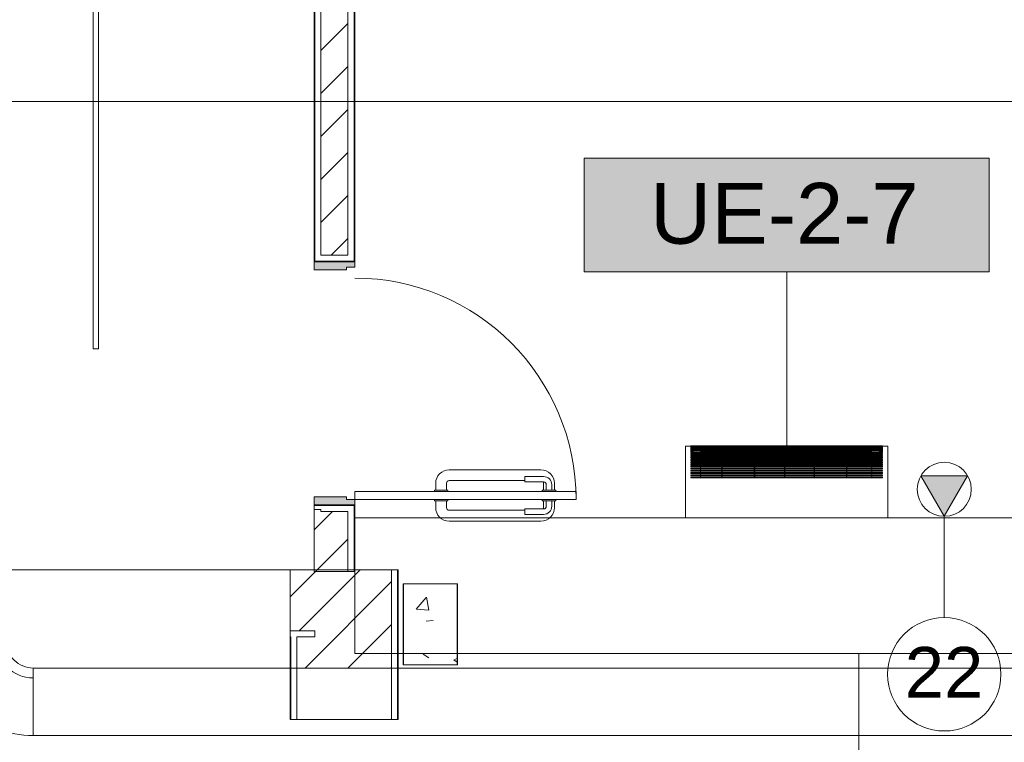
# Model space of a CAD drawing. Header units: metres. Extents: x 2.9 to 42.3, y -72.9 to -49.3.
# Tile 111 of 256: x 10.3 to 14, y -68.8 to -66.1. Entities that reach past the tile are written whole.
import ezdxf

# ---------------------------------------------------------------- set-up
doc = ezdxf.new("R2010")
doc.units = ezdxf.units.M
doc.linetypes.add('Oculto 1_5', pattern=[0.0022, 0.0015, -0.0007])
for name, color, linetype, lineweight in [('A-COLS', 7, 'Continuous', 18), ('A-DOOR', 7, 'Continuous', 18), ('A-FLOR', 7, 'Continuous', 18), ('A-GENM', 7, 'Continuous', 18), ('A-WALL', 7, 'Continuous', 18), ('A-WALL-PATT', 7, 'Continuous', 18), ('DUTOS', 7, 'Continuous', 18), ('G-ANNO-SYMB', 7, 'Continuous', 9), ('M-EQPM', 7, 'Continuous', 18), ('M-HVAC-DUCT', 7, 'Continuous', 18), ('M-MNTG', 7, 'Continuous', 18), ('S-COLS', 7, 'Continuous', 18)]:
    doc.layers.add(name, color=color, linetype=linetype, lineweight=lineweight)
doc.layers.add('M-EQPM-IDEN', color=1, linetype='Continuous', lineweight=9, true_color=0xff0000)
doc.layers.add('M-MNTG-IDEN', color=1, linetype='Continuous', lineweight=9, true_color=0xff0000)
doc.styles.add('Arial_1', font='arial.ttf', dxfattribs={"height": 0.1875})
doc.styles.add('Arial_2', font='arial.ttf', dxfattribs={"height": 0.225})
pattern_1 = [(50, (21.555, -62.929), (0.546555, -0.047815), [0.05715, -0.62865]), (355, (21.555, -62.929), (-0.105728, 0.573166), [0.04572, -0.50292]), (100.451, (21.601, -62.933), (0.440828, 0.52535), [0.04857, -0.53427]), (46.184, (21.555, -62.776), (0.813237, -0.12613), [0.08573, -0.94298]), (96.636, (21.623, -62.787), (0.71221, 0.742287), [0.07286, -0.80141]), (351.184, (21.555, -62.776), (0.712217, 0.742274), [0.06858, -0.75438]), (21, (21.631, -62.814), (0.454846, -0.306795), [0.05715, -0.62865]), (326, (21.631, -62.814), (0.185405, 0.55256), [0.04572, -0.50292]), (71.451, (21.669, -62.84), (0.64025, 0.245763), [0.04857, -0.53427]), (37.5, (21.555, -62.929), (0.009261, 0.2536672), [0.02515, -0.47168, 0.02515, -0.48539, -0.50482]), (37.5, (21.555, -62.929), (0.009261, 0.2536672), [-1.007, 0.02515, -0.47968]), (7.5, (21.555, -62.929), (0.200456, 0.300546), [0.02515, -0.26594, 0.02515, -0.46025, -0.1924]), (7.5, (21.555, -62.929), (0.200456, 0.300546), [-0.77648, 0.02515, -0.16726]), (327.5, (21.385, -62.929), (0.4067682, -0.0171882), [0.02515, -0.16535, 0.02515, -0.56921, -0.78867]), (327.5, (21.385, -62.929), (0.4067682, -0.0171882), [-0.78486, 0.02515, -0.76352]), (317.5, (21.309, -62.929), (0.444383, 0.076279), [0.02515, -0.2225, 0.02515, -0.36957, -0.56007]), (317.5, (21.309, -62.929), (0.444383, 0.076279), [-0.64237, 0.02515, -0.53492])]
pattern_2 = [(45, (21.555, -62.929), (-0.0795495, 0.0795495), [])]

# ---------------------------------------------------------------- blocks, each defined once
blk = doc.blocks.new('Paredes 15 - Paredes 6-6874455-2PAV')
at = {"layer": 'A-WALL', "color": 253, "true_color": 0xaaaaaa}
for p, q in [((14.599, -67.9396), (11.559, -67.9396)), ((11.559, -67.9396), (11.559, -68.442)), ((11.559, -68.442), (12.8908, -68.442)), ((12.8908, -68.442), (31.9487, -68.442))]:
    blk.add_line(p, q, dxfattribs=at)
blk = doc.blocks.new('Led_Stripe_11805 - Led_Stripe_11805-7511531-2PAV')
at = {"layer": 'A-GENM', "color": 253, "true_color": 0xaaaaaa}
for p, q in [((-1.5, 0.01), (1.5, 0.01)), ((1.5, 0.01), (1.5, -0.01)), ((1.5, -0.01), (-1.5, -0.01))]:
    blk.add_line(p, q, dxfattribs=at)
blk = doc.blocks.new('Porta sala de aula e laboratorio - P1 PORTA ESTUDIO-8853582-2PAV')
at = {"layer": 'A-DOOR', "true_color": 0xcac0b7}
h = blk.add_hatch(color=9, dxfattribs=at)
h.paths.add_polyline_path([(-0.45, 0.075), (-0.45, -0.075), (-0.43, -0.075), (-0.43, -0.045), (-0.42, -0.045), (-0.42, 0.075), (-0.43, 0.075)])
h.paths.add_polyline_path([(0.42, -0.0187), (0.42, -0.045), (0.43, -0.045), (0.43, -0.075), (0.45, -0.075), (0.45, 0.075), (0.42, 0.075)])
at = {"layer": 'A-DOOR', "color": 253, "true_color": 0xaaaaaa}
for p, q in [((-0.42, 0.075), (-0.45, 0.075)), ((-0.45, 0.075), (-0.45, -0.075)), ((-0.42, -0.045), (-0.42, 0.075)), ((0.45, 0.075), (0.42, 0.075)), ((0.42, 0.075), (0.42, -0.045)), ((0.45, -0.075), (0.45, 0.075)), ((-0.43, -0.075), (-0.43, -0.045)), ((-0.43, -0.045), (-0.42, -0.045)), ((0.42, -0.045), (0.43, -0.045)), ((0.43, -0.045), (0.43, -0.075)), ((-0.45, -0.075), (-0.43, -0.075)), ((-0.43, -0.895), (-0.43, -0.075)), ((-0.43, -0.075), (-0.4, -0.075)), ((-0.4, -0.075), (-0.4, -0.895)), ((0.43, -0.075), (0.45, -0.075)), ((-0.46, -0.375), (-0.435, -0.375)), ((-0.435, -0.42), (-0.435, -0.37)), ((-0.435, -0.37), (-0.43, -0.37)), ((-0.395, -0.37), (-0.4, -0.37)), ((-0.395, -0.42), (-0.395, -0.37)), ((-0.37, -0.375), (-0.395, -0.375)), ((-0.51, -0.765), (-0.51, -0.425)), ((-0.47, -0.425), (-0.47, -0.705)), ((-0.435, -0.415), (-0.46, -0.415)), ((-0.43, -0.42), (-0.435, -0.42)), ((-0.4, -0.42), (-0.395, -0.42)), ((-0.395, -0.415), (-0.37, -0.415)), ((-0.36, -0.425), (-0.36, -0.705)), ((-0.32, -0.765), (-0.32, -0.425)), ((-0.465, -0.705), (-0.485, -0.705)), ((-0.485, -0.705), (-0.485, -0.775)), ((-0.465, -0.775), (-0.465, -0.705)), ((-0.365, -0.705), (-0.345, -0.705)), ((-0.365, -0.775), (-0.365, -0.705)), ((-0.345, -0.705), (-0.345, -0.775)), ((-0.46, -0.775), (-0.435, -0.775)), ((-0.435, -0.785), (-0.455, -0.785)), ((-0.435, -0.82), (-0.435, -0.77)), ((-0.435, -0.77), (-0.43, -0.77)), ((-0.395, -0.77), (-0.4, -0.77)), ((-0.395, -0.82), (-0.395, -0.77)), ((-0.37, -0.775), (-0.395, -0.775)), ((-0.395, -0.785), (-0.375, -0.785)), ((-0.435, -0.815), (-0.46, -0.815)), ((-0.455, -0.805), (-0.435, -0.805)), ((-0.43, -0.82), (-0.435, -0.82)), ((-0.4, -0.82), (-0.395, -0.82)), ((-0.375, -0.805), (-0.395, -0.805)), ((-0.395, -0.815), (-0.37, -0.815)), ((-0.4, -0.895), (-0.43, -0.895))]:
    blk.add_line(p, q, dxfattribs=at)
for centre, radius, start, end in [((-0.43, -0.075), 0.82, 270, 0), ((-0.46, -0.425), 0.05, 90, 180), ((-0.37, -0.425), 0.05, 0, 90), ((-0.46, -0.425), 0.01, 90, 180), ((-0.37, -0.425), 0.01, 0, 90), ((-0.46, -0.765), 0.05, 180, 270), ((-0.37, -0.765), 0.05, 270, 0), ((-0.455, -0.775), 0.03, 180, 270), ((-0.46, -0.765), 0.01, 240, 270), ((-0.455, -0.775), 0.01, 180, 270), ((-0.375, -0.775), 0.03, 270, 360), ((-0.375, -0.775), 0.01, 270, 0), ((-0.37, -0.765), 0.01, 270, 300)]:
    blk.add_arc(centre, radius, start, end, dxfattribs=at)
blk = doc.blocks.new('4 GRE - ESCOLA DE CINEMA E AUDIOVISUAL CINE REX R07_rvt-1-2PAV')
at = {"layer": 'A-WALL-PATT', "true_color": 0xd4d4d4}
h = blk.add_hatch(dxfattribs=at)
h.set_pattern_fill('FP_2', color=254, style=0, pattern_type=2)
h.set_pattern_definition(pattern_2)
h.paths.add_polyline_path([(11.434, -68.1376), (11.534, -68.1376), (11.534, -67.9161), (11.434, -67.9161), (11.434, -68.1319)])
h.paths.add_polyline_path([(11.484, -66.9661), (11.534, -66.9661), (11.534, -56.1865), (11.434, -56.1865), (11.434, -66.9661)])
h.paths.add_polyline_path([(11.434, -55.2365), (11.534, -55.2365), (11.534, -54.5715), (11.434, -54.5715), (11.434, -55.0106)])
h = blk.add_hatch(dxfattribs=at)
h.set_pattern_fill('FP_1', color=254, style=0, pattern_type=2)
h.set_pattern_definition(pattern_1)
h.paths.add_polyline_path([(11.484, -66.9911), (11.484, -66.9886), (11.4115, -66.9886), (11.4115, -56.164), (11.484, -56.164), (11.484, -56.1615), (11.409, -56.1615), (11.409, -66.9911)])
h.paths.add_polyline_path([(11.409, -55.2615), (11.484, -55.2615), (11.484, -55.259), (11.4115, -55.259), (11.4115, -54.839), (11.409, -54.839), (11.409, -55.0106)])
h = blk.add_hatch(dxfattribs=at)
h.set_pattern_fill('FP_1', color=254, style=0, pattern_type=2)
h.set_pattern_definition(pattern_1)
h.paths.add_polyline_path([(11.5565, -68.1376), (11.559, -68.1376), (11.559, -67.8911), (11.484, -67.8911), (11.484, -67.8936), (11.5565, -67.8936)])
h.paths.add_polyline_path([(11.484, -66.9911), (11.559, -66.9911), (11.559, -65.3561), (11.5565, -65.3561), (11.5565, -66.9886), (11.484, -66.9886)])
h.paths.add_polyline_path([(11.559, -65.2861), (11.559, -56.1615), (11.484, -56.1615), (11.484, -56.164), (11.5565, -56.164), (11.5565, -65.2861)])
h.paths.add_polyline_path([(11.484, -55.2615), (11.559, -55.2615), (11.559, -55.1765), (11.5565, -55.1765), (11.5565, -55.259), (11.484, -55.259)])
h.paths.add_polyline_path([(11.559, -55.1065), (11.559, -54.839), (11.5565, -54.839), (11.5565, -55.1065)])
h = blk.add_hatch(dxfattribs=at)
h.set_pattern_fill('FP_2', color=254, style=0, pattern_type=2)
h.set_pattern_definition(pattern_2)
h.paths.add_polyline_path([(9.9198, -68.3576), (9.9198, -67.9076), (9.7657, -67.9076), (9.7657, -68.3576), (9.7907, -68.3576)])
h.paths.add_polyline_path([(6.5744, -68.3576), (9.0922, -68.3576), (9.0922, -68.3305), (9.1922, -68.3305), (9.1922, -68.3576), (9.6657, -68.3576), (9.6657, -67.9076), (5.5187, -67.9076), (5.5187, -68.3576)])
h.paths.add_polyline_path([(11.4115, -68.3576), (11.434, -68.3576), (11.434, -67.9076), (11.409, -67.9076), (11.409, -68.1319), (11.3198, -68.1319), (11.3198, -68.3576)])
h = blk.add_hatch(dxfattribs=at)
h.set_pattern_fill('FP_2', color=254, style=0, pattern_type=2)
h.set_pattern_definition(pattern_2)
h.paths.add_polyline_path([(11.3448, -71.7293), (11.6948, -71.7293), (11.6948, -70.3919), (11.3448, -70.3919), (11.3448, -71.4349)])
h.paths.add_polyline_path([(11.3863, -68.4952), (11.6948, -68.4952), (11.6948, -68.1319), (11.434, -68.1319), (11.434, -68.3576), (11.4115, -68.3576), (11.4115, -68.3801), (11.3448, -68.3801), (11.3448, -68.4952)])
h = blk.add_hatch(dxfattribs=at)
h.set_pattern_fill('FP_1', color=254, style=0, pattern_type=2)
h.set_pattern_definition(pattern_1)
h.paths.add_polyline_path([(11.7198, -71.7293), (11.7198, -70.3919), (11.7173, -70.3919), (11.7173, -71.7293)])
h.paths.add_polyline_path([(11.7189, -68.4952), (11.7198, -68.4952), (11.7198, -68.1319), (11.7173, -68.1319), (11.7173, -68.4952)])
h = blk.add_hatch(dxfattribs=at)
h.set_pattern_fill('FP_1', color=254, style=0, pattern_type=2)
h.set_pattern_definition(pattern_1)
h.paths.add_polyline_path([(11.3223, -71.7293), (11.3223, -70.3919), (11.3198, -70.3919), (11.3198, -71.7293)])
h.paths.add_polyline_path([(11.3198, -68.4952), (11.3223, -68.4952), (11.3223, -68.3801), (11.3198, -68.3801)])
at = {"layer": 'S-COLS', "true_color": 0xaaaaaa}
h = blk.add_hatch(dxfattribs=at)
h.set_pattern_fill('FP_1', color=253, style=0, pattern_type=2)
h.set_pattern_definition(pattern_1)
h.paths.add_polyline_path([(11.939, -68.4835), (11.939, -68.1835), (11.739, -68.1835), (11.739, -68.4835)])
at = {"layer": 'A-FLOR', "color": 253, "true_color": 0xaaaaaa}
for p, q in [((11.3198, -68.1319), (9.9198, -68.1319)), ((9.9198, -68.1319), (11.3198, -68.1319)), ((13.4273, -68.4419), (13.4273, -70.0214)), ((13.4273, -70.0214), (13.4273, -68.4419))]:
    blk.add_line(p, q, dxfattribs=at)
at = {"layer": 'A-WALL', "color": 253, "true_color": 0xaaaaaa}
for p, q in [((11.409, -56.1615), (11.409, -66.9911)), ((11.4115, -56.164), (11.4115, -66.9886)), ((11.434, -56.1865), (11.434, -66.9661)), ((11.534, -66.9661), (11.534, -65.3561)), ((11.5565, -66.9886), (11.5565, -65.3561)), ((11.559, -66.9911), (11.559, -65.3561)), ((11.434, -66.9661), (11.484, -66.9661)), ((11.484, -66.9661), (11.534, -66.9661)), ((11.4115, -66.9886), (11.484, -66.9886)), ((11.484, -66.9886), (11.5565, -66.9886)), ((11.409, -67.8911), (11.409, -68.1376)), ((11.4115, -67.8936), (11.4115, -67.8911)), ((11.484, -67.8936), (11.4115, -67.8936)), ((11.5565, -67.8936), (11.484, -67.8936)), ((11.5565, -68.1376), (11.5565, -67.8936)), ((11.559, -68.1376), (11.559, -67.8911)), ((11.409, -67.9076), (11.409, -68.1319)), ((11.409, -67.9076), (11.4115, -67.9076)), ((11.434, -67.9076), (11.4115, -67.9076)), ((11.434, -67.9161), (11.434, -67.9076)), ((11.484, -67.9161), (11.434, -67.9161)), ((11.534, -67.9161), (11.484, -67.9161)), ((11.534, -68.1376), (11.534, -67.9161)), ((11.3198, -68.1319), (11.3198, -68.6855)), ((11.7198, -68.1319), (11.3198, -68.1319)), ((11.409, -68.1376), (11.559, -68.1376)), ((11.6948, -68.6855), (11.6948, -68.1319)), ((11.7173, -68.6855), (11.7173, -68.1319)), ((11.7198, -68.6855), (11.7198, -68.1319)), ((11.3198, -68.3576), (11.4115, -68.3576)), ((11.4115, -68.3801), (11.4115, -68.3576)), ((11.3198, -68.3801), (11.3223, -68.3801)), ((11.3223, -68.6855), (11.3223, -68.3801)), ((11.3448, -68.6855), (11.3448, -68.3801)), ((11.3448, -68.3801), (11.4115, -68.3801)), ((11.3198, -68.6855), (11.7198, -68.6855))]:
    blk.add_line(p, q, dxfattribs=at)
at = {"layer": 'S-COLS', "color": 253, "true_color": 0xaaaaaa}
for p, q in [((11.739, -68.1835), (11.739, -68.4835)), ((11.939, -68.1835), (11.739, -68.1835)), ((11.939, -68.4835), (11.939, -68.1835)), ((11.739, -68.4835), (11.939, -68.4835))]:
    blk.add_line(p, q, dxfattribs=at)
at = {"layer": 'A-DOOR', "color": 253, "lineweight": 18, "true_color": 0xaaaaaa, "rotation": 89.99999999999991}
blk.add_blockref('Porta sala de aula e laboratorio - P1 PORTA ESTUDIO-8853582-2PAV', (11.484, -67.4411), dxfattribs=at)
at = {"layer": 'A-GENM', "color": 253, "lineweight": 18, "true_color": 0xaaaaaa, "extrusion": (0, 0, -1), "rotation": 269.9999999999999}
blk.add_blockref('Led_Stripe_11805 - Led_Stripe_11805-7511531-2PAV', (-10.5998, -65.8126), dxfattribs=at)
at = {"layer": 'A-WALL', "color": 253, "lineweight": 18, "true_color": 0xaaaaaa}
blk.add_blockref('Paredes 15 - Paredes 6-6874455-2PAV', (0, 0), dxfattribs=at)
blk = doc.blocks.new('Family - P41-300322-2PAV')
at = {"layer": 'S-COLS', "color": 253, "true_color": 0xaaaaaa}
for p, q in [((-0.1, 0.15), (-0.1, -0.15)), ((0.1, 0.15), (-0.1, 0.15)), ((0.1, -0.15), (0.1, 0.15)), ((-0.1, -0.15), (0.1, -0.15))]:
    blk.add_line(p, q, dxfattribs=at)
blk = doc.blocks.new('Family - P41-301623-2PAV')
at = {"layer": 'S-COLS', "color": 253, "true_color": 0xaaaaaa}
for p, q in [((-0.1, 0.15), (-0.1, -0.15)), ((0.1, 0.15), (-0.1, 0.15)), ((0.1, -0.15), (0.1, 0.15)), ((-0.1, -0.15), (0.1, -0.15))]:
    blk.add_line(p, q, dxfattribs=at)
blk = doc.blocks.new('ESTRUTURAL CINE REX _011_IFC-1-2PAV')
at = {"layer": 'A-COLS', "color": 253, "lineweight": 18, "true_color": 0xaaaaaa}
blk.add_blockref('Family - P41-301623-2PAV', (11.8403, -68.3335), dxfattribs=at)
at = {"layer": 'S-COLS', "color": 253, "lineweight": 18, "true_color": 0xaaaaaa}
blk.add_blockref('Family - P41-300322-2PAV', (11.8403, -68.3335), dxfattribs=at)
blk = doc.blocks.new('V8 Hi Wall 1_5-3_6kW Revit - 2_8kW-770499-2PAV')
at = {"layer": 'M-EQPM', "color": 1, "true_color": 0xff0000}
for p, q in [((0.4175, 0.265), (-0.3325, 0.265)), ((-0.3325, 0.265), (-0.3325, 0.1501)), ((-0.3325, 0.265), (-0.3131, 0.265)), ((-0.3325, 0.265), (-0.3131, 0.265)), ((-0.3325, 0.2566), (-0.3325, 0.2594)), ((0.3982, 0.2664), (-0.3131, 0.2664)), ((-0.3131, 0.2664), (-0.3131, 0.266)), ((0.3982, 0.2659), (-0.3131, 0.2659)), ((-0.3131, 0.2659), (-0.3131, 0.2648)), ((0.3982, 0.2648), (-0.3131, 0.2648)), ((-0.3131, 0.2648), (-0.3131, 0.2633)), ((0.3982, 0.2631), (-0.3131, 0.2631)), ((-0.3131, 0.2631), (-0.3131, 0.2612)), ((0.3982, 0.2609), (-0.3131, 0.2609)), ((-0.3131, 0.2609), (-0.3131, 0.2586)), ((0.3982, 0.2581), (-0.3131, 0.2581)), ((-0.3131, 0.2581), (-0.3131, 0.2556)), ((-0.196, 0.266), (-0.198, 0.266)), ((-0.198, 0.2621), (-0.198, 0.2611)), ((-0.198, 0.2598), (-0.198, 0.2588)), ((-0.198, 0.257), (-0.198, 0.2555)), ((-0.196, 0.2611), (-0.196, 0.2621)), ((-0.196, 0.2588), (-0.196, 0.2598)), ((-0.196, 0.2555), (-0.196, 0.257)), ((-0.076, 0.266), (-0.078, 0.266)), ((-0.078, 0.2621), (-0.078, 0.2609)), ((-0.078, 0.2598), (-0.078, 0.2586)), ((-0.078, 0.257), (-0.078, 0.2553)), ((-0.076, 0.2609), (-0.076, 0.2621)), ((-0.076, 0.2586), (-0.076, 0.2598)), ((-0.076, 0.2553), (-0.076, 0.257)), ((0.036, 0.266), (0.034, 0.266)), ((0.034, 0.2621), (0.034, 0.2606)), ((0.034, 0.2598), (0.034, 0.2583)), ((0.034, 0.257), (0.034, 0.2549)), ((0.036, 0.2606), (0.036, 0.2621)), ((0.036, 0.2583), (0.036, 0.2598)), ((0.036, 0.2549), (0.036, 0.257)), ((0.146, 0.266), (0.144, 0.266)), ((0.144, 0.2621), (0.144, 0.2608)), ((0.144, 0.2598), (0.144, 0.2585)), ((0.144, 0.257), (0.144, 0.2551)), ((0.146, 0.2608), (0.146, 0.2621)), ((0.146, 0.2585), (0.146, 0.2598)), ((0.146, 0.2551), (0.146, 0.257)), ((0.266, 0.266), (0.264, 0.266)), ((0.264, 0.2621), (0.264, 0.261)), ((0.264, 0.2598), (0.264, 0.2587)), ((0.264, 0.257), (0.264, 0.2555)), ((0.266, 0.261), (0.266, 0.2621)), ((0.266, 0.2587), (0.266, 0.2598)), ((0.266, 0.2555), (0.266, 0.257)), ((0.3982, 0.266), (0.3982, 0.2664)), ((0.3982, 0.2648), (0.3982, 0.2659)), ((0.3982, 0.265), (0.4175, 0.265)), ((0.3982, 0.265), (0.4175, 0.265)), ((0.3982, 0.2633), (0.3982, 0.2648)), ((0.3982, 0.2612), (0.3982, 0.2631)), ((0.3982, 0.2586), (0.3982, 0.2609)), ((0.3982, 0.2556), (0.3982, 0.2581)), ((0.4175, 0.1501), (0.4175, 0.265)), ((0.4175, 0.2566), (0.4175, 0.2594)), ((-0.3325, 0.2384), (-0.3325, 0.2468)), ((-0.3325, 0.2134), (-0.3325, 0.2234)), ((0.3982, 0.2549), (-0.3131, 0.2549)), ((-0.3131, 0.2549), (-0.3131, 0.2523)), ((0.3982, 0.2511), (-0.3131, 0.2511)), ((-0.3131, 0.2511), (-0.3131, 0.2485)), ((0.3982, 0.2469), (-0.3131, 0.2469)), ((-0.3131, 0.2469), (-0.3131, 0.2441)), ((-0.3131, 0.2439), (-0.3028, 0.2439)), ((0.3982, 0.2421), (-0.3131, 0.2421)), ((-0.3131, 0.2421), (-0.3131, 0.2392)), ((-0.3131, 0.2391), (-0.198, 0.2391)), ((0.3982, 0.237), (-0.3131, 0.237)), ((-0.3131, 0.237), (-0.3131, 0.2342)), ((-0.3131, 0.234), (-0.198, 0.234)), ((0.3982, 0.2314), (-0.3131, 0.2314)), ((-0.3131, 0.2314), (-0.3131, 0.2286)), ((-0.3131, 0.2284), (-0.198, 0.2284)), ((0.3982, 0.2255), (-0.3131, 0.2255)), ((-0.3131, 0.2255), (-0.3131, 0.2225)), ((-0.3131, 0.2225), (0.3982, 0.2225)), ((0.3982, 0.2191), (-0.3131, 0.2191)), ((-0.3131, 0.2191), (-0.3131, 0.2161)), ((-0.2774, 0.2513), (-0.2774, 0.2525)), ((-0.2774, 0.2519), (-0.198, 0.2519)), ((-0.2774, 0.247), (-0.2774, 0.2484)), ((-0.2774, 0.2481), (-0.198, 0.2481)), ((-0.2774, 0.2439), (-0.198, 0.2439)), ((-0.2774, 0.2421), (-0.2774, 0.2437)), ((-0.2774, 0.2372), (-0.2774, 0.2394)), ((-0.2774, 0.2314), (-0.2774, 0.2348)), ((-0.2774, 0.2255), (-0.2774, 0.2283)), ((-0.2774, 0.2192), (-0.2774, 0.223)), ((-0.198, 0.2536), (-0.198, 0.251)), ((-0.198, 0.2504), (-0.198, 0.2472)), ((-0.198, 0.2451), (-0.198, 0.2427)), ((-0.198, 0.2404), (-0.198, 0.2374)), ((-0.198, 0.2351), (-0.198, 0.2321)), ((-0.198, 0.2296), (-0.198, 0.2258)), ((-0.198, 0.2231), (-0.198, 0.2195)), ((-0.196, 0.251), (-0.196, 0.2536)), ((-0.196, 0.2519), (-0.078, 0.2519)), ((-0.196, 0.2472), (-0.196, 0.2504)), ((-0.196, 0.2481), (-0.078, 0.2481)), ((-0.196, 0.2427), (-0.196, 0.2451)), ((-0.196, 0.2439), (-0.078, 0.2439)), ((-0.196, 0.2374), (-0.196, 0.2404)), ((-0.196, 0.2391), (-0.078, 0.2391)), ((-0.196, 0.2321), (-0.196, 0.2351)), ((-0.196, 0.234), (-0.078, 0.234)), ((-0.196, 0.2258), (-0.196, 0.2296)), ((-0.196, 0.2284), (-0.078, 0.2284)), ((-0.196, 0.2195), (-0.196, 0.2231)), ((-0.078, 0.2536), (-0.078, 0.2507)), ((-0.078, 0.2505), (-0.078, 0.247)), ((-0.078, 0.2451), (-0.078, 0.2425)), ((-0.078, 0.2404), (-0.078, 0.2371)), ((-0.078, 0.2351), (-0.078, 0.2311)), ((-0.078, 0.2296), (-0.078, 0.2255)), ((-0.078, 0.2231), (-0.078, 0.2193)), ((-0.076, 0.2507), (-0.076, 0.2536)), ((-0.076, 0.2519), (0.034, 0.2519)), ((-0.076, 0.247), (-0.076, 0.2505)), ((-0.076, 0.2481), (0.034, 0.2481)), ((-0.076, 0.2425), (-0.076, 0.2451)), ((-0.076, 0.2439), (0.034, 0.2439)), ((-0.076, 0.2371), (-0.076, 0.2404)), ((-0.076, 0.2391), (0.034, 0.2391)), ((-0.076, 0.2311), (-0.076, 0.2351)), ((-0.076, 0.234), (0.034, 0.234)), ((-0.076, 0.2255), (-0.076, 0.2296)), ((-0.076, 0.2284), (0.034, 0.2284)), ((-0.076, 0.2193), (-0.076, 0.2231)), ((0.034, 0.2536), (0.034, 0.2467)), ((0.034, 0.2451), (0.034, 0.2422)), ((0.034, 0.2404), (0.034, 0.2368)), ((0.034, 0.2351), (0.034, 0.2308)), ((0.034, 0.2296), (0.034, 0.2252)), ((0.034, 0.2231), (0.034, 0.219)), ((0.036, 0.2467), (0.036, 0.2536)), ((0.036, 0.2519), (0.144, 0.2519)), ((0.036, 0.2481), (0.144, 0.2481)), ((0.036, 0.2422), (0.036, 0.2451)), ((0.036, 0.2439), (0.144, 0.2439)), ((0.036, 0.2368), (0.036, 0.2404)), ((0.036, 0.2391), (0.144, 0.2391)), ((0.036, 0.2308), (0.036, 0.2351)), ((0.036, 0.234), (0.144, 0.234)), ((0.036, 0.2252), (0.036, 0.2296)), ((0.036, 0.2284), (0.144, 0.2284)), ((0.036, 0.219), (0.036, 0.2231)), ((0.144, 0.2536), (0.144, 0.2506)), ((0.144, 0.2504), (0.144, 0.2469)), ((0.144, 0.2451), (0.144, 0.2424)), ((0.144, 0.2404), (0.144, 0.237)), ((0.144, 0.2351), (0.144, 0.231)), ((0.144, 0.2296), (0.144, 0.2254)), ((0.144, 0.2231), (0.144, 0.2192)), ((0.146, 0.2506), (0.146, 0.2536)), ((0.146, 0.2519), (0.264, 0.2519)), ((0.146, 0.2469), (0.146, 0.2504)), ((0.146, 0.2481), (0.264, 0.2481)), ((0.146, 0.2424), (0.146, 0.2451)), ((0.146, 0.2439), (0.264, 0.2439)), ((0.146, 0.237), (0.146, 0.2404)), ((0.146, 0.2391), (0.264, 0.2391)), ((0.146, 0.231), (0.146, 0.2351)), ((0.146, 0.234), (0.264, 0.234)), ((0.146, 0.2254), (0.146, 0.2296)), ((0.146, 0.2284), (0.264, 0.2284)), ((0.146, 0.2192), (0.146, 0.2231)), ((0.264, 0.2536), (0.264, 0.251)), ((0.264, 0.2504), (0.264, 0.2471)), ((0.264, 0.2451), (0.264, 0.2427)), ((0.264, 0.2404), (0.264, 0.2373)), ((0.264, 0.2351), (0.264, 0.2313)), ((0.264, 0.2296), (0.264, 0.2257)), ((0.264, 0.2241), (0.264, 0.2195)), ((0.266, 0.251), (0.266, 0.2536)), ((0.266, 0.2519), (0.3575, 0.2519)), ((0.266, 0.2471), (0.266, 0.2504)), ((0.266, 0.2481), (0.3575, 0.2481)), ((0.266, 0.2427), (0.266, 0.2451)), ((0.266, 0.2439), (0.3575, 0.2439)), ((0.266, 0.2373), (0.266, 0.2404)), ((0.266, 0.2391), (0.3982, 0.2391)), ((0.266, 0.2313), (0.266, 0.2351)), ((0.266, 0.234), (0.3982, 0.234)), ((0.266, 0.2257), (0.266, 0.2296)), ((0.266, 0.2284), (0.3982, 0.2284)), ((0.266, 0.2195), (0.266, 0.2241)), ((0.3575, 0.2525), (0.3575, 0.2513)), ((0.3575, 0.2484), (0.3575, 0.247)), ((0.3575, 0.2437), (0.3575, 0.2421)), ((0.3575, 0.2394), (0.3575, 0.2372)), ((0.3575, 0.2348), (0.3575, 0.2314)), ((0.3575, 0.2283), (0.3575, 0.2255)), ((0.3575, 0.223), (0.3575, 0.2192)), ((0.3852, 0.2439), (0.3982, 0.2439)), ((0.3982, 0.2523), (0.3982, 0.2549)), ((0.3982, 0.2485), (0.3982, 0.2511)), ((0.3982, 0.2441), (0.3982, 0.2469)), ((0.3982, 0.2392), (0.3982, 0.2421)), ((0.3982, 0.2342), (0.3982, 0.237)), ((0.3982, 0.2286), (0.3982, 0.2314)), ((0.3982, 0.2225), (0.3982, 0.2255)), ((0.3982, 0.2161), (0.3982, 0.2191)), ((0.4175, 0.2386), (0.4175, 0.2468)), ((0.4175, 0.2134), (0.4175, 0.2234)), ((-0.3325, 0.1827), (-0.3325, 0.1932)), ((-0.3131, 0.2161), (0.3982, 0.2161)), ((0.3982, 0.2125), (-0.3131, 0.2125)), ((-0.3131, 0.2125), (-0.3131, 0.2096)), ((-0.3131, 0.2095), (-0.198, 0.2095)), ((0.3982, 0.2056), (-0.3131, 0.2056)), ((-0.3131, 0.2056), (-0.3131, 0.2026)), ((-0.3131, 0.2026), (0.3982, 0.2026)), ((0.3982, 0.1984), (-0.3131, 0.1984)), ((-0.3131, 0.1984), (-0.3131, 0.1954)), ((-0.3131, 0.1954), (0.3982, 0.1954)), ((0.3982, 0.1909), (-0.3131, 0.1909)), ((-0.3131, 0.1909), (-0.3131, 0.1879)), ((-0.3131, 0.1879), (0.3982, 0.1879)), ((0.3982, 0.1833), (-0.3131, 0.1833)), ((-0.3131, 0.1833), (-0.3131, 0.1803)), ((-0.2774, 0.2123), (-0.2774, 0.2166)), ((-0.2774, 0.2056), (-0.2774, 0.2103)), ((-0.2774, 0.1988), (-0.2774, 0.2024)), ((-0.2774, 0.1908), (-0.2774, 0.1952)), ((-0.2774, 0.1832), (-0.2774, 0.1877)), ((-0.198, 0.2166), (-0.198, 0.2126)), ((-0.198, 0.2103), (-0.198, 0.2055)), ((-0.198, 0.2026), (-0.198, 0.1985)), ((-0.198, 0.1965), (-0.198, 0.1911)), ((-0.198, 0.189), (-0.198, 0.1832)), ((-0.1961, 0.2095), (-0.078, 0.2095)), ((-0.196, 0.2126), (-0.196, 0.2166)), ((-0.196, 0.2055), (-0.196, 0.2103)), ((-0.196, 0.1985), (-0.196, 0.2026)), ((-0.196, 0.1911), (-0.196, 0.1965)), ((-0.196, 0.1832), (-0.196, 0.189)), ((-0.078, 0.2166), (-0.078, 0.2124)), ((-0.078, 0.2103), (-0.078, 0.2053)), ((-0.078, 0.2026), (-0.078, 0.1983)), ((-0.078, 0.1957), (-0.078, 0.1908)), ((-0.078, 0.1891), (-0.078, 0.183)), ((-0.0761, 0.2095), (0.034, 0.2095)), ((-0.076, 0.2124), (-0.076, 0.2166)), ((-0.076, 0.2053), (-0.076, 0.2103)), ((-0.076, 0.1983), (-0.076, 0.2026)), ((-0.076, 0.1908), (-0.076, 0.1957)), ((-0.076, 0.183), (-0.076, 0.1891)), ((0.034, 0.2166), (0.034, 0.2121)), ((0.034, 0.2103), (0.034, 0.205)), ((0.034, 0.2035), (0.034, 0.198)), ((0.034, 0.1965), (0.034, 0.1905)), ((0.034, 0.189), (0.034, 0.1827)), ((0.0359, 0.2095), (0.144, 0.2095)), ((0.036, 0.2121), (0.036, 0.2166)), ((0.036, 0.205), (0.036, 0.2103)), ((0.036, 0.198), (0.036, 0.2035)), ((0.036, 0.1905), (0.036, 0.1965)), ((0.036, 0.1827), (0.036, 0.189)), ((0.144, 0.2166), (0.144, 0.2123)), ((0.144, 0.2103), (0.144, 0.2052)), ((0.144, 0.2026), (0.144, 0.1982)), ((0.144, 0.1965), (0.144, 0.1907)), ((0.144, 0.189), (0.144, 0.1829)), ((0.1459, 0.2095), (0.264, 0.2095)), ((0.146, 0.2123), (0.146, 0.2166)), ((0.146, 0.2052), (0.146, 0.2103)), ((0.146, 0.1982), (0.146, 0.2026)), ((0.146, 0.1907), (0.146, 0.1965)), ((0.146, 0.1829), (0.146, 0.189)), ((0.264, 0.2166), (0.264, 0.2126)), ((0.264, 0.2103), (0.264, 0.2055)), ((0.264, 0.2026), (0.264, 0.1985)), ((0.264, 0.1965), (0.264, 0.191)), ((0.264, 0.189), (0.264, 0.1832)), ((0.2659, 0.2095), (0.3982, 0.2095)), ((0.266, 0.2126), (0.266, 0.2166)), ((0.266, 0.2055), (0.266, 0.2103)), ((0.266, 0.1985), (0.266, 0.2026)), ((0.266, 0.191), (0.266, 0.1965)), ((0.266, 0.1832), (0.266, 0.189)), ((0.3575, 0.2166), (0.3575, 0.2123)), ((0.3575, 0.2103), (0.3575, 0.2055)), ((0.3575, 0.2024), (0.3575, 0.1983)), ((0.3575, 0.1952), (0.3575, 0.1907)), ((0.3575, 0.1877), (0.3575, 0.1832)), ((0.3982, 0.2096), (0.3982, 0.2125)), ((0.3982, 0.2026), (0.3982, 0.2056)), ((0.3982, 0.1954), (0.3982, 0.1984)), ((0.3982, 0.1879), (0.3982, 0.1909)), ((0.3982, 0.1803), (0.3982, 0.1833)), ((0.4175, 0.1827), (0.4175, 0.1932)), ((-0.3325, 0), (-0.3325, 0.1501)), ((-0.3325, 0.1501), (-0.3325, 0)), ((-0.3131, 0.1803), (0.3982, 0.1803)), ((0.3982, 0.1755), (-0.3131, 0.1755)), ((-0.3131, 0.1755), (-0.3131, 0.1725)), ((-0.3131, 0.1725), (0.3982, 0.1725)), ((0.3982, 0.1676), (-0.3131, 0.1676)), ((-0.3131, 0.1676), (-0.3131, 0.1646)), ((-0.3131, 0.1646), (0.3982, 0.1646)), ((0.3982, 0.1596), (-0.3131, 0.1596)), ((-0.3131, 0.1596), (-0.3131, 0.1566)), ((-0.3131, 0.1566), (0.3982, 0.1566)), ((0.3982, 0.1516), (-0.3131, 0.1516)), ((-0.3131, 0.1516), (-0.3131, 0.1486)), ((-0.3131, 0.1486), (0.3982, 0.1486)), ((-0.2774, 0.1754), (-0.2774, 0.1806)), ((-0.2774, 0.1674), (-0.2774, 0.1719)), ((-0.2774, 0.1595), (-0.2774, 0.1649)), ((-0.2774, 0.1514), (-0.2774, 0.1569)), ((-0.198, 0.1805), (-0.198, 0.1754)), ((-0.198, 0.1729), (-0.198, 0.1676)), ((-0.198, 0.1652), (-0.198, 0.1595)), ((-0.198, 0.1564), (-0.198, 0.1512)), ((-0.196, 0.1754), (-0.196, 0.1805)), ((-0.196, 0.1676), (-0.196, 0.1729)), ((-0.196, 0.1595), (-0.196, 0.1652)), ((-0.196, 0.1512), (-0.196, 0.1564)), ((-0.078, 0.1805), (-0.078, 0.1752)), ((-0.078, 0.1732), (-0.078, 0.1673)), ((-0.078, 0.1653), (-0.078, 0.1593)), ((-0.078, 0.1573), (-0.078, 0.1512)), ((-0.076, 0.1752), (-0.076, 0.1805)), ((-0.076, 0.1673), (-0.076, 0.1732)), ((-0.076, 0.1593), (-0.076, 0.1653)), ((-0.076, 0.1512), (-0.076, 0.1573)), ((0.034, 0.1805), (0.034, 0.1749)), ((0.034, 0.1734), (0.034, 0.167)), ((0.034, 0.1655), (0.034, 0.159)), ((0.034, 0.1575), (0.034, 0.1509)), ((0.036, 0.1749), (0.036, 0.1805)), ((0.036, 0.167), (0.036, 0.1734)), ((0.036, 0.159), (0.036, 0.1655)), ((0.036, 0.1509), (0.036, 0.1575)), ((0.144, 0.1805), (0.144, 0.1751)), ((0.144, 0.1731), (0.144, 0.1672)), ((0.144, 0.1652), (0.144, 0.1592)), ((0.144, 0.1564), (0.144, 0.1511)), ((0.146, 0.1751), (0.146, 0.1805)), ((0.146, 0.1672), (0.146, 0.1731)), ((0.146, 0.1592), (0.146, 0.1652)), ((0.146, 0.1511), (0.146, 0.1564)), ((0.264, 0.1805), (0.264, 0.1754)), ((0.264, 0.1728), (0.264, 0.1675)), ((0.264, 0.1652), (0.264, 0.1595)), ((0.264, 0.1564), (0.264, 0.1511)), ((0.266, 0.1754), (0.266, 0.1805)), ((0.266, 0.1675), (0.266, 0.1728)), ((0.266, 0.1595), (0.266, 0.1652)), ((0.266, 0.1511), (0.266, 0.1564)), ((0.3575, 0.1806), (0.3575, 0.1754)), ((0.3575, 0.1719), (0.3575, 0.1674)), ((0.3575, 0.1649), (0.3575, 0.1595)), ((0.3575, 0.1569), (0.3575, 0.1514)), ((0.3982, 0.1725), (0.3982, 0.1755)), ((0.3982, 0.1646), (0.3982, 0.1676)), ((0.3982, 0.1566), (0.3982, 0.1596)), ((0.3982, 0.1486), (0.3982, 0.1516)), ((0.4175, 0.1501), (0.4175, 0)), ((0.4175, 0.1501), (0.4175, 0)), ((0.4175, 0), (-0.3325, 0)), ((0.4175, 0), (-0.3325, 0))]:
    blk.add_line(p, q, dxfattribs=at)
blk = doc.blocks.new('Ponto de força - PONTO DE FORÇA - EQUIPAMENTO-V59-2PAV')
at = {"layer": 'M-MNTG', "linetype": 'Oculto 1_5', "true_color": 0xff0000}
blk.add_hatch(color=1, dxfattribs=at).paths.add_polyline_path([(0, -0.1), (0.0866, 0.05), (-0.0866, 0.05), (-0.0585, 0.0013)])
at = {"layer": 'M-MNTG'}
for p, q in [((0.0866, 0.05), (-0.0866, 0.05)), ((-0.0866, 0.05), (0, -0.1)), ((0, -0.1), (0.0866, 0.05))]:
    blk.add_line(p, q, dxfattribs=at)
blk.add_circle((0, 0), 0.1, dxfattribs=at)
blk = doc.blocks.new('BTS vanes - 1 Splitter Vanes-953085-2PAV')
at = {"layer": 'M-HVAC-DUCT', "color": 96, "true_color": 0x008000}
for p, q in [((-0.125, 0.225), (0.125, 0.225)), ((-0.125, 0.225), (-0.0882, 0.225)), ((-0.225, -0.125), (-0.225, 0.125)), ((-0.225, 0.0882), (-0.225, 0.125))]:
    blk.add_line(p, q, dxfattribs=at)
for radius in [0.1, 0.35, 0.1, 0.1368]:
    blk.add_arc((-0.225, 0.225), radius, 270, 0, dxfattribs=at)
blk = doc.blocks.new('M_Identificador de auxiliar MEP_BTS - Em caixas-891259-2PAV')
at = {"layer": 'M-MNTG-IDEN'}
blk.add_circle((0, 0), 0.0028, dxfattribs=at)
for start, end in [(360, 180), (180, 360)]:
    blk.add_arc((0, 0), 0.0028, start, end, dxfattribs=at)
blk = doc.blocks.new('M_Identificador de equipamento mecânico_BTS - Em caixas-817025-2PAV')
at = {"layer": 'M-EQPM-IDEN', "true_color": 0xf5f5f5}
blk.add_hatch(color=7, dxfattribs=at).paths.add_polyline_path([(0.01, 0.0028), (0.01, -0.0028), (-0.01, -0.0028), (-0.01, 0.0028)])
at = {"layer": 'M-EQPM-IDEN'}
for p, q in [((0.01, 0.0028), (-0.01, 0.0028)), ((-0.01, 0.0028), (-0.01, -0.0028)), ((-0.01, 0.0028), (0.01, 0.0028)), ((-0.01, -0.0028), (-0.01, 0.0028)), ((0.01, -0.0028), (0.01, 0.0028)), ((0.01, 0.0028), (0.01, -0.0028)), ((-0.01, -0.0028), (0.01, -0.0028)), ((0.01, -0.0028), (-0.01, -0.0028))]:
    blk.add_line(p, q, dxfattribs=at)

msp = doc.modelspace()

# ---------------------------------------------------------------- linework, layer by layer
at = {"layer": 'DUTOS', "color": 96, "true_color": 0x008000}
for p, q in [((10.3675, -68.7452), (10.3675, -68.4952)), ((16.355, -68.4952), (10.3675, -68.4952)), ((16.355, -68.7452), (10.3675, -68.7452))]:
    msp.add_line(p, q, dxfattribs=at)
at = {"layer": 'G-ANNO-SYMB'}
msp.add_line((4.1178, -66.3976), (40.6306, -66.3976), dxfattribs=at)
at = {"layer": 'M-EQPM-IDEN'}
msp.add_line((13.1596, -67.6725), (13.1596, -67.0275), dxfattribs=at)
at = {"layer": 'M-MNTG-IDEN'}
msp.add_line((13.7436, -67.9333), (13.7436, -68.3083), dxfattribs=at)

# ---------------------------------------------------------------- block references
at = {"lineweight": 5}
for name in ['4 GRE - ESCOLA DE CINEMA E AUDIOVISUAL CINE REX R07_rvt-1-2PAV', 'ESTRUTURAL CINE REX _011_IFC-1-2PAV']:
    msp.add_blockref(name, (0, 0), dxfattribs=at)
at = {"layer": 'M-EQPM', "color": 1, "true_color": 0xff0000}
msp.add_blockref('V8 Hi Wall 1_5-3_6kW Revit - 2_8kW-770499-2PAV', (13.1171, -67.939), dxfattribs=at)
at = {"layer": 'M-EQPM-IDEN', "xscale": 74.99999999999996, "yscale": 74.99999999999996, "zscale": 74.99999999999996}
msp.add_blockref('M_Identificador de equipamento mecânico_BTS - Em caixas-817025-2PAV', (13.1596, -66.8175), dxfattribs=at)
at = {"layer": 'M-HVAC-DUCT', "color": 96, "true_color": 0x008000, "rotation": 270}
msp.add_blockref('BTS vanes - 1 Splitter Vanes-953085-2PAV', (10.1425, -68.6202), dxfattribs=at)
at = {"layer": 'M-MNTG'}
msp.add_blockref('Ponto de força - PONTO DE FORÇA - EQUIPAMENTO-V59-2PAV', (13.7436, -67.8333), dxfattribs=at)
at = {"layer": 'M-MNTG-IDEN', "xscale": 74.99999999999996, "yscale": 74.99999999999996, "zscale": 74.99999999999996}
msp.add_blockref('M_Identificador de auxiliar MEP_BTS - Em caixas-891259-2PAV', (13.7436, -68.5183), dxfattribs=at)

# ---------------------------------------------------------------- texts
at = {"layer": 'M-EQPM-IDEN', "color": 7, "insert": (12.6531, -66.6988), "char_height": 0.225, "width": 1.220569, "attachment_point": 1, "style": 'Arial_2'}
msp.add_mtext('UE-2-7', dxfattribs=at)
at = {"layer": 'M-MNTG-IDEN', "color": 7, "insert": (13.597, -68.4171), "char_height": 0.1875, "width": 0.348734, "attachment_point": 1, "style": 'Arial_1'}
msp.add_mtext('22', dxfattribs=at)

doc.saveas('drawing.dxf')
